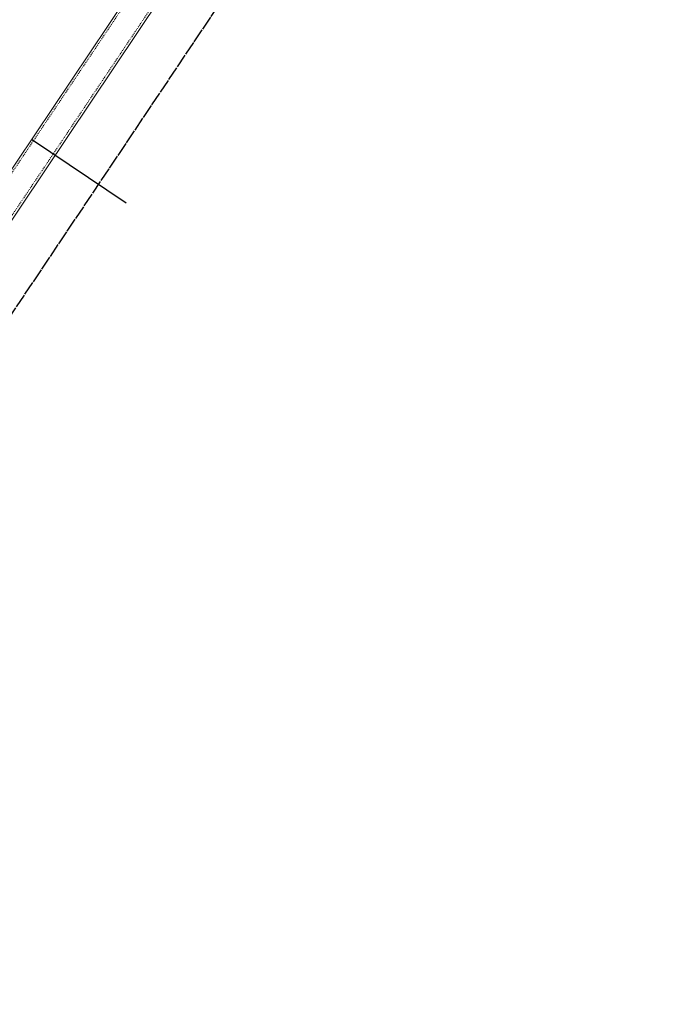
# Model space of a CAD drawing. Header units: inches. Extents: x 26089988 to 26091477, y 7484334 to 7485711.
# Tile 24 of 35: x 26090748 to 26090814, y 7484963 to 7485066. Entities that reach past the tile are written whole.
import ezdxf

# ---------------------------------------------------------------- set-up
doc = ezdxf.new("R2010")
doc.units = ezdxf.units.IN
doc.header["$MEASUREMENT"] = 0
for name, pattern in [('bhiddenpr', [0.1875, 0.125, -0.0625]), ('brebarpr', [1.5625, 1.5, -0.0625]), ('DGN Style 2', [0.017105, 0.010263, -0.006842])]:
    doc.linetypes.add(name, pattern=pattern)
for name, color, linetype in [('BR_P_Rail_Hidden', 230, 'bhiddenpr'), ('BR_P_Rail_Object', 230, 'Continuous'), ('BR_P_Rail_Reinforcing', 30, 'brebarpr')]:
    doc.layers.add(name, color=color, linetype=linetype)

msp = doc.modelspace()

# ---------------------------------------------------------------- linework, layer by layer
at = {"layer": 'BR_P_Rail_Hidden', "color": 1, "linetype": 'DGN Style 2', "lineweight": 0}
for p, q in [((26090374.73, 7484495.5), (26090807.65, 7485141.04)), ((26090376.8, 7484494.11), (26090809.73, 7485139.65))]:
    msp.add_line(p, q, dxfattribs=at)
at = {"layer": 'BR_P_Rail_Object', "color": 2, "lineweight": 13}
for p, q in [((26090374.52, 7484495.64), (26090807.45, 7485141.18)), ((26090809.94, 7485139.51), (26090377.01, 7484493.97))]:
    msp.add_line(p, q, dxfattribs=at)
at = {"layer": 'BR_P_Rail_Object'}
msp.add_line((26090758.85, 7485047.17), (26090748.88, 7485053.86), dxfattribs=at)
at = {"layer": 'BR_P_Rail_Reinforcing'}
msp.add_line((26090652.85, 7484895.39), (26090814.44, 7485136.34), dxfattribs=at)

doc.saveas('drawing.dxf')
